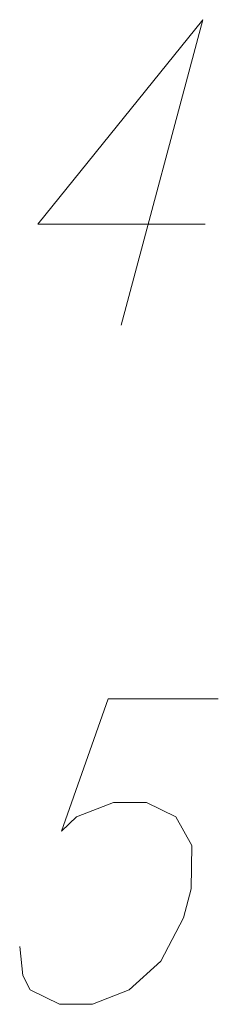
# Model space of a CAD drawing. Header units: metres. Extents: x 5555129 to 5556676, y 5635595 to 5636517.
# Tile 187 of 255: x 5556424.758 to 5556425.206, y 5635934.478 to 5635936.7. Entities that reach past the tile are written whole.
import ezdxf

# ---------------------------------------------------------------- set-up
doc = ezdxf.new("R2010")
doc.units = ezdxf.units.M
doc.header["$MEASUREMENT"] = 0
doc.layers.add('#RAMKA', color=7, linetype='Continuous', lineweight=18)

# ---------------------------------------------------------------- blocks, each defined once
blk = doc.blocks.new('*U2086')
at = {"layer": '#RAMKA', "color": 7, "linetype": 'ByBlock', "lineweight": 18}
blk.add_line((5555310.5997, 5636178.3923), (5555310.415, 5636177.7033), dxfattribs=at)
at = {"layer": '#RAMKA', "color": 7, "linetype": 'ByBlock', "lineweight": 18, "flags": 128}
blk.add_lwpolyline([(5555310.5997, 5636178.3923), (5555310.2274, 5636177.9311), (5555310.6046, 5636177.9311)], dxfattribs=at)

msp = doc.modelspace()

# ---------------------------------------------------------------- linework, layer by layer
at = {"layer": '#RAMKA', "color": 7, "linetype": 'Continuous', "lineweight": 18, "flags": 128}
msp.add_lwpolyline([(5556425.206, 5635935.1672), (5556424.9573, 5635935.1672), (5556424.8524, 5635934.8687), (5556424.886, 5635934.9013), (5556424.9694, 5635934.9338), (5556425.044, 5635934.9338), (5556425.1099, 5635934.9013), (5556425.1464, 5635934.8362), (5556425.1451, 5635934.7385), (5556425.1276, 5635934.6735), (5556425.0766, 5635934.5758), (5556425.0052, 5635934.5107), (5556424.9219, 5635934.4782), (5556424.8473, 5635934.4782), (5556424.7814, 5635934.5107), (5556424.7652, 5635934.5433), (5556424.7578, 5635934.6084)], dxfattribs=at)

# ---------------------------------------------------------------- block references
at = {"layer": '#RAMKA', "color": 7, "linetype": 'Continuous', "lineweight": 18}
msp.add_blockref('*U2086', (1114.5715, -241.6926), dxfattribs=at)

doc.saveas('drawing.dxf')
